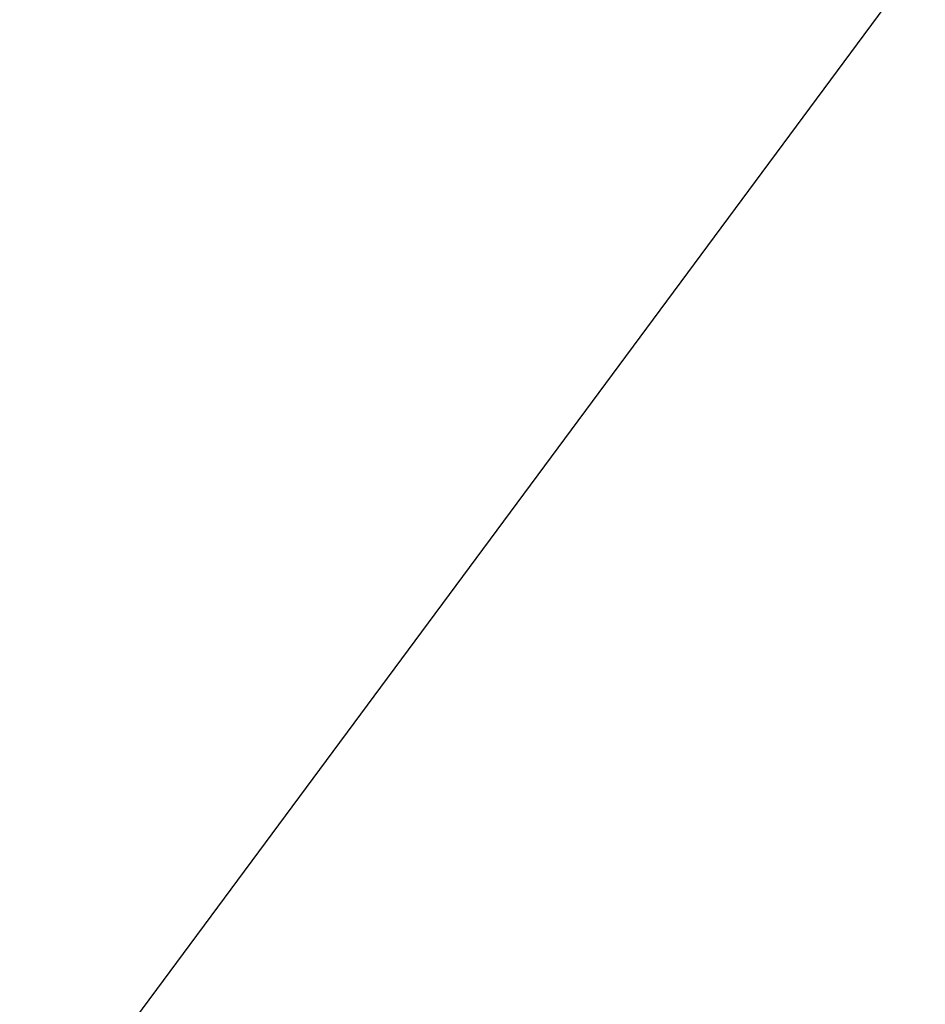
# Model space of a CAD drawing. Extents: x 333785 to 385459, y -97479 to 8502.
# Tile 64 of 89: x 363039 to 363077, y -10313 to -10270. Entities that reach past the tile are written whole.
import ezdxf

# ---------------------------------------------------------------- set-up
doc = ezdxf.new("R2010")
doc.units = 0
doc.header["$LTSCALE"] = 10
doc.linetypes.add('DASHED', pattern=[0.75, 0.5, -0.25])
doc.layers.add('A000T600', color=6, linetype='CONTINUOUS')

msp = doc.modelspace()

# ---------------------------------------------------------------- hatches: boundary and pattern name
at = {"layer": 'A000T600', "true_color": 0x383e42, "transparency": 33554559}
h = msp.add_hatch(color=250, dxfattribs=at)
h.dxf.hatch_style = 1
h.paths.add_polyline_path([(365268.654, -9761.677), (364068.654, -9761.677), (364068.654, -11861.677), (365268.654, -11861.677)])
h.paths.add_polyline_path([(364488.654, -10224.867, -1), (364848.654, -10224.867, -1)], flags=16)
h.paths.add_polyline_path([(364518.654, -10224.867, -1), (364818.654, -10224.867, -1)], flags=0)
h.paths.add_polyline_path([(365055.291, -10631.234), (365087.209, -10631.234), (365087.209, -11211.704), (365055.291, -11211.704)], flags=16)
h.paths.add_polyline_path([(365208.754, -11513.325, -1), (365157.754, -11513.325, -1)], flags=16)
h.paths.add_polyline_path([(365188.754, -11512.699), (365188.754, -11524.563, -1.000172), (365177.754, -11524.585), (365177.754, -11512.699, -2.931626)], flags=0)
h.paths.add_polyline_path([(365165.504, -11513.325, -1), (365163.004, -11513.325, -1)], flags=0)
h.paths.add_polyline_path([(365203.504, -11513.325, -1), (365201.004, -11513.325, -1)], flags=0)
h.paths.add_polyline_path([(363463.654, -9761.677), (362613.654, -9761.677), (362613.654, -11861.677), (363463.654, -11861.677)])
h.paths.add_polyline_path([(362858.654, -10224.867, -1), (363218.654, -10224.867, -1)], flags=16)
h.paths.add_polyline_path([(362888.654, -10224.867, -1), (363188.654, -10224.867, -1)], flags=0)
h.paths.add_polyline_path([(363313.501, -10631.234), (363345.42, -10631.234), (363345.42, -11211.704), (363313.501, -11211.704)], flags=16)
h.paths.add_polyline_path([(363403.754, -11513.325, -1), (363352.754, -11513.325, -1)], flags=16)
h.paths.add_polyline_path([(363383.754, -11512.699), (363383.754, -11524.563, -1.000172), (363372.754, -11524.585), (363372.754, -11512.699, -2.931626)], flags=0)
h.paths.add_polyline_path([(363360.504, -11513.325, -1), (363358.004, -11513.325, -1)], flags=0)
h.paths.add_polyline_path([(363398.504, -11513.325, -1), (363396.004, -11513.325, -1)], flags=0)
h.paths.add_polyline_path([(361841.154, -9761.677), (360991.154, -9761.677), (360991.154, -11861.677), (361841.154, -11861.677)])
h.paths.add_polyline_path([(361691.001, -10631.234), (361722.92, -10631.234), (361722.92, -11211.704), (361691.001, -11211.704)], flags=16)
h.paths.add_polyline_path([(361236.154, -10224.867, -1), (361596.154, -10224.867, -1)], flags=16)
h.paths.add_polyline_path([(361266.154, -10224.867, -1), (361566.154, -10224.867, -1)], flags=0)
h.paths.add_polyline_path([(361781.254, -11513.325, -1), (361730.254, -11513.325, -1)], flags=16)
h.paths.add_polyline_path([(361761.254, -11512.699), (361761.254, -11524.563, -1.000172), (361750.254, -11524.585), (361750.254, -11512.699, -2.931626)], flags=0)
h.paths.add_polyline_path([(361738.004, -11513.325, -1), (361735.504, -11513.325, -1)], flags=0)
h.paths.add_polyline_path([(361776.004, -11513.325, -1), (361773.504, -11513.325, -1)], flags=0)

# ---------------------------------------------------------------- linework, layer by layer
at = {"layer": 'A000T600', "color": 8, "linetype": 'DASHED', "ltscale": 25}
msp.add_line((363419.654, -9805.677), (362657.654, -10833.677), dxfattribs=at)
at = {"layer": 'A000T600', "color": 6}
msp.add_circle((363038.654, -10224.867), 180, dxfattribs=at)
at = {"layer": 'A000T600', "color": 7}
msp.add_circle((363038.654, -10224.867), 150, dxfattribs=at)

doc.saveas('drawing.dxf')
